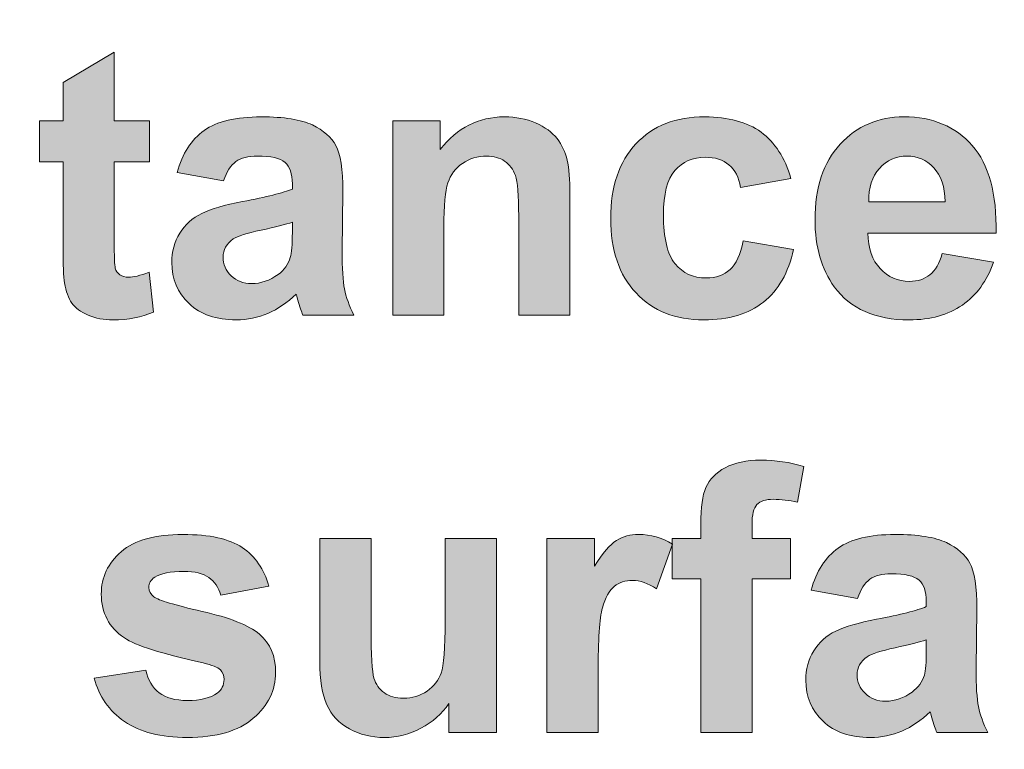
# Model space of a CAD drawing. Header units: millimetres. Extents: x 7 to 595, y -296 to -6.
# Tile 51 of 131: x 141.04 to 152.19, y -49.54 to -41.27. Entities that reach past the tile are written whole.
import ezdxf

# ---------------------------------------------------------------- set-up
doc = ezdxf.new("R2010")
doc.units = ezdxf.units.MM
doc.header["$MEASUREMENT"] = 0
doc.layers.add('Layer 1', color=7, linetype='Continuous', lineweight=0)

# ---------------------------------------------------------------- blocks, each defined once
blk = doc.blocks.new('Block_0')
at = {"layer": 'Layer 1', "true_color": 0x2c2a29, "transparency": 33554687}
h = blk.add_hatch(color=250, dxfattribs=at)
edge = h.paths.add_edge_path()
edge.add_spline(control_points=[(142.512, -42.421), (142.512, -42.421), (142.512, -42.883), (142.512, -42.883), (142.512, -42.883), (142.115, -42.883), (142.115, -42.883), (142.115, -42.883), (142.115, -43.773), (142.115, -43.773), (142.115, -43.953), (142.118, -44.058), (142.126, -44.088), (142.134, -44.118), (142.15, -44.142), (142.178, -44.162), (142.205, -44.181), (142.237, -44.191), (142.276, -44.191), (142.33, -44.191), (142.408, -44.173), (142.51, -44.135), (142.51, -44.135), (142.559, -44.587), (142.559, -44.587), (142.424, -44.645), (142.272, -44.674), (142.101, -44.674), (141.997, -44.674), (141.903, -44.656), (141.819, -44.621), (141.735, -44.585), (141.674, -44.54), (141.635, -44.484), (141.595, -44.427), (141.568, -44.352), (141.553, -44.256), (141.541, -44.188), (141.535, -44.051), (141.535, -43.845), (141.535, -43.845), (141.535, -42.883), (141.535, -42.883), (141.535, -42.883), (141.268, -42.883), (141.268, -42.883), (141.268, -42.883), (141.268, -42.421), (141.268, -42.421), (141.268, -42.421), (141.535, -42.421), (141.535, -42.421), (141.535, -42.421), (141.535, -41.985), (141.535, -41.985), (141.535, -41.985), (142.115, -41.643), (142.115, -41.643), (142.115, -41.643), (142.115, -42.421), (142.115, -42.421), (142.115, -42.421), (142.512, -42.421), (142.512, -42.421)], knot_values=[0, 0, 0, 0, 1, 1, 1, 2, 2, 2, 3, 3, 3, 4, 4, 4, 5, 5, 5, 6, 6, 6, 7, 7, 7, 8, 8, 8, 9, 9, 9, 10, 10, 10, 11, 11, 11, 12, 12, 12, 13, 13, 13, 14, 14, 14, 15, 15, 15, 16, 16, 16, 17, 17, 17, 18, 18, 18, 19, 19, 19, 20, 20, 20, 21, 21, 21, 21], degree=3, periodic=0)
h = blk.add_hatch(color=250, dxfattribs=at)
edge = h.paths.add_edge_path()
edge.add_spline(control_points=[(144.13, -43.569), (144.055, -43.593), (143.938, -43.623), (143.776, -43.658), (143.615, -43.692), (143.509, -43.726), (143.46, -43.758), (143.385, -43.813), (143.346, -43.881), (143.346, -43.963), (143.346, -44.045), (143.377, -44.115), (143.437, -44.174), (143.498, -44.233), (143.575, -44.263), (143.669, -44.263), (143.773, -44.263), (143.873, -44.228), (143.969, -44.16), (144.039, -44.107), (144.085, -44.044), (144.107, -43.967), (144.122, -43.918), (144.13, -43.823), (144.13, -43.684), (144.13, -43.684), (144.13, -43.569), (144.13, -43.569)], knot_values=[0, 0, 0, 0, 1, 1, 1, 2, 2, 2, 3, 3, 3, 4, 4, 4, 5, 5, 5, 6, 6, 6, 7, 7, 7, 8, 8, 8, 9, 9, 9, 9], degree=3, periodic=0)
edge = h.paths.add_edge_path()
edge.add_spline(control_points=[(143.351, -43.099), (143.351, -43.099), (142.826, -43.006), (142.826, -43.006), (142.885, -42.791), (142.987, -42.632), (143.132, -42.529), (143.277, -42.426), (143.492, -42.375), (143.777, -42.375), (144.036, -42.375), (144.229, -42.405), (144.356, -42.467), (144.482, -42.528), (144.572, -42.606), (144.623, -42.7), (144.675, -42.795), (144.701, -42.968), (144.701, -43.22), (144.701, -43.22), (144.693, -43.897), (144.693, -43.897), (144.693, -44.09), (144.702, -44.233), (144.72, -44.324), (144.738, -44.416), (144.773, -44.514), (144.824, -44.619), (144.824, -44.619), (144.248, -44.619), (144.248, -44.619), (144.233, -44.58), (144.214, -44.524), (144.192, -44.449), (144.183, -44.415), (144.176, -44.392), (144.172, -44.381), (144.073, -44.479), (143.967, -44.552), (143.854, -44.6), (143.742, -44.649), (143.622, -44.674), (143.494, -44.674), (143.269, -44.674), (143.091, -44.612), (142.961, -44.489), (142.831, -44.367), (142.766, -44.212), (142.766, -44.024), (142.766, -43.901), (142.796, -43.79), (142.855, -43.693), (142.915, -43.596), (142.997, -43.521), (143.104, -43.47), (143.211, -43.418), (143.365, -43.373), (143.566, -43.334), (143.837, -43.284), (144.025, -43.236), (144.13, -43.192), (144.13, -43.192), (144.13, -43.133), (144.13, -43.133), (144.13, -43.02), (144.102, -42.94), (144.047, -42.891), (143.991, -42.843), (143.887, -42.819), (143.734, -42.819), (143.63, -42.819), (143.55, -42.84), (143.492, -42.881), (143.433, -42.922), (143.387, -42.995), (143.351, -43.099), (143.351, -43.099), (143.351, -43.099), (143.351, -43.099)], knot_values=[0, 0, 0, 0, 1, 1, 1, 2, 2, 2, 3, 3, 3, 4, 4, 4, 5, 5, 5, 6, 6, 6, 7, 7, 7, 8, 8, 8, 9, 9, 9, 10, 10, 10, 11, 11, 11, 12, 12, 12, 13, 13, 13, 14, 14, 14, 15, 15, 15, 16, 16, 16, 17, 17, 17, 18, 18, 18, 19, 19, 19, 20, 20, 20, 21, 21, 21, 22, 22, 22, 23, 23, 23, 24, 24, 24, 25, 25, 25, 26, 26, 26, 26], degree=3, periodic=0)
h = blk.add_hatch(color=250, dxfattribs=at)
edge = h.paths.add_edge_path()
edge.add_spline(control_points=[(147.271, -44.619), (147.271, -44.619), (146.691, -44.619), (146.691, -44.619), (146.691, -44.619), (146.691, -43.499), (146.691, -43.499), (146.691, -43.262), (146.679, -43.109), (146.654, -43.04), (146.629, -42.97), (146.588, -42.916), (146.532, -42.877), (146.476, -42.838), (146.408, -42.819), (146.329, -42.819), (146.227, -42.819), (146.136, -42.847), (146.056, -42.902), (145.975, -42.957), (145.92, -43.03), (145.89, -43.121), (145.86, -43.212), (145.845, -43.38), (145.845, -43.625), (145.845, -43.625), (145.845, -44.619), (145.845, -44.619), (145.845, -44.619), (145.265, -44.619), (145.265, -44.619), (145.265, -44.619), (145.265, -42.421), (145.265, -42.421), (145.265, -42.421), (145.802, -42.421), (145.802, -42.421), (145.802, -42.421), (145.802, -42.744), (145.802, -42.744), (145.995, -42.498), (146.237, -42.375), (146.53, -42.375), (146.658, -42.375), (146.776, -42.398), (146.883, -42.444), (146.99, -42.491), (147.07, -42.549), (147.125, -42.62), (147.18, -42.692), (147.218, -42.774), (147.239, -42.865), (147.261, -42.956), (147.271, -43.085), (147.271, -43.255), (147.271, -43.255), (147.271, -44.619), (147.271, -44.619)], knot_values=[0, 0, 0, 0, 1, 1, 1, 2, 2, 2, 3, 3, 3, 4, 4, 4, 5, 5, 5, 6, 6, 6, 7, 7, 7, 8, 8, 8, 9, 9, 9, 10, 10, 10, 11, 11, 11, 12, 12, 12, 13, 13, 13, 14, 14, 14, 15, 15, 15, 16, 16, 16, 17, 17, 17, 18, 18, 18, 19, 19, 19, 19], degree=3, periodic=0)
h = blk.add_hatch(color=250, dxfattribs=at)
edge = h.paths.add_edge_path()
edge.add_spline(control_points=[(149.772, -43.073), (149.772, -43.073), (149.201, -43.175), (149.201, -43.175), (149.182, -43.061), (149.138, -42.976), (149.07, -42.918), (149.001, -42.861), (148.913, -42.832), (148.804, -42.832), (148.66, -42.832), (148.544, -42.882), (148.458, -42.982), (148.372, -43.083), (148.329, -43.25), (148.329, -43.485), (148.329, -43.746), (148.373, -43.93), (148.46, -44.038), (148.548, -44.146), (148.665, -44.199), (148.812, -44.199), (148.922, -44.199), (149.012, -44.168), (149.082, -44.105), (149.152, -44.042), (149.202, -43.934), (149.231, -43.78), (149.231, -43.78), (149.802, -43.878), (149.802, -43.878), (149.743, -44.14), (149.629, -44.338), (149.461, -44.473), (149.293, -44.607), (149.068, -44.674), (148.785, -44.674), (148.465, -44.674), (148.209, -44.572), (148.019, -44.369), (147.827, -44.166), (147.732, -43.885), (147.732, -43.526), (147.732, -43.163), (147.828, -42.881), (148.019, -42.678), (148.21, -42.476), (148.469, -42.375), (148.796, -42.375), (149.063, -42.375), (149.275, -42.433), (149.433, -42.548), (149.59, -42.663), (149.703, -42.838), (149.772, -43.073)], knot_values=[0, 0, 0, 0, 1, 1, 1, 2, 2, 2, 3, 3, 3, 4, 4, 4, 5, 5, 5, 6, 6, 6, 7, 7, 7, 8, 8, 8, 9, 9, 9, 10, 10, 10, 11, 11, 11, 12, 12, 12, 13, 13, 13, 14, 14, 14, 15, 15, 15, 16, 16, 16, 17, 17, 17, 18, 18, 18, 18], degree=3, periodic=0)
h = blk.add_hatch(color=250, dxfattribs=at)
edge = h.paths.add_edge_path()
edge.add_spline(control_points=[(151.517, -43.336), (151.513, -43.167), (151.47, -43.039), (151.387, -42.951), (151.305, -42.863), (151.205, -42.819), (151.086, -42.819), (150.96, -42.819), (150.855, -42.866), (150.773, -42.958), (150.69, -43.051), (150.65, -43.177), (150.652, -43.336), (150.652, -43.336), (151.517, -43.336), (151.517, -43.336)], knot_values=[0, 0, 0, 0, 1, 1, 1, 2, 2, 2, 3, 3, 3, 4, 4, 4, 5, 5, 5, 5], degree=3, periodic=0)
edge = h.paths.add_edge_path()
edge.add_spline(control_points=[(151.483, -43.924), (151.483, -43.924), (152.063, -44.022), (152.063, -44.022), (151.989, -44.234), (151.871, -44.396), (151.711, -44.507), (151.55, -44.618), (151.349, -44.674), (151.109, -44.674), (150.727, -44.674), (150.444, -44.549), (150.261, -44.299), (150.117, -44.099), (150.044, -43.846), (150.044, -43.54), (150.044, -43.176), (150.139, -42.891), (150.329, -42.685), (150.519, -42.478), (150.76, -42.375), (151.05, -42.375), (151.376, -42.375), (151.634, -42.483), (151.823, -42.699), (152.011, -42.915), (152.101, -43.246), (152.093, -43.691), (152.093, -43.691), (150.641, -43.691), (150.641, -43.691), (150.645, -43.864), (150.692, -43.998), (150.781, -44.094), (150.87, -44.19), (150.982, -44.238), (151.114, -44.238), (151.205, -44.238), (151.282, -44.213), (151.343, -44.163), (151.405, -44.114), (151.452, -44.034), (151.483, -43.924), (151.483, -43.924), (151.483, -43.924), (151.483, -43.924)], knot_values=[0, 0, 0, 0, 1, 1, 1, 2, 2, 2, 3, 3, 3, 4, 4, 4, 5, 5, 5, 6, 6, 6, 7, 7, 7, 8, 8, 8, 9, 9, 9, 10, 10, 10, 11, 11, 11, 12, 12, 12, 13, 13, 13, 14, 14, 14, 15, 15, 15, 15], degree=3, periodic=0)
h = blk.add_hatch(color=250, dxfattribs=at)
edge = h.paths.add_edge_path()
edge.add_spline(control_points=[(148.429, -47.151), (148.429, -47.151), (148.751, -47.151), (148.751, -47.151), (148.751, -47.151), (148.751, -46.985), (148.751, -46.985), (148.751, -46.8), (148.77, -46.662), (148.81, -46.571), (148.849, -46.479), (148.922, -46.405), (149.028, -46.348), (149.134, -46.291), (149.268, -46.262), (149.431, -46.262), (149.597, -46.262), (149.76, -46.286), (149.919, -46.336), (149.919, -46.336), (149.845, -46.739), (149.845, -46.739), (149.75, -46.718), (149.659, -46.706), (149.572, -46.706), (149.486, -46.706), (149.424, -46.726), (149.387, -46.766), (149.35, -46.805), (149.331, -46.881), (149.331, -46.994), (149.331, -46.994), (149.331, -47.151), (149.331, -47.151), (149.331, -47.151), (149.767, -47.151), (149.767, -47.151), (149.767, -47.151), (149.767, -47.608), (149.767, -47.608), (149.767, -47.608), (149.331, -47.608), (149.331, -47.608), (149.331, -47.608), (149.331, -49.348), (149.331, -49.348), (149.331, -49.348), (148.751, -49.348), (148.751, -49.348), (148.751, -49.348), (148.751, -47.608), (148.751, -47.608), (148.751, -47.608), (148.429, -47.608), (148.429, -47.608), (148.429, -47.608), (148.429, -47.151), (148.429, -47.151)], knot_values=[0, 0, 0, 0, 1, 1, 1, 2, 2, 2, 3, 3, 3, 4, 4, 4, 5, 5, 5, 6, 6, 6, 7, 7, 7, 8, 8, 8, 9, 9, 9, 10, 10, 10, 11, 11, 11, 12, 12, 12, 13, 13, 13, 14, 14, 14, 15, 15, 15, 16, 16, 16, 17, 17, 17, 18, 18, 18, 19, 19, 19, 19], degree=3, periodic=0)
h = blk.add_hatch(color=250, dxfattribs=at)
edge = h.paths.add_edge_path()
edge.add_spline(control_points=[(141.888, -48.73), (141.888, -48.73), (142.472, -48.641), (142.472, -48.641), (142.497, -48.753), (142.547, -48.838), (142.623, -48.896), (142.698, -48.955), (142.805, -48.984), (142.941, -48.984), (143.091, -48.984), (143.204, -48.956), (143.28, -48.901), (143.331, -48.862), (143.357, -48.81), (143.357, -48.745), (143.357, -48.702), (143.343, -48.665), (143.315, -48.636), (143.286, -48.608), (143.221, -48.582), (143.121, -48.559), (142.652, -48.455), (142.355, -48.361), (142.229, -48.275), (142.055, -48.156), (141.968, -47.991), (141.968, -47.78), (141.968, -47.589), (142.044, -47.429), (142.194, -47.299), (142.344, -47.169), (142.577, -47.104), (142.892, -47.104), (143.193, -47.104), (143.417, -47.154), (143.563, -47.252), (143.709, -47.35), (143.81, -47.496), (143.865, -47.688), (143.865, -47.688), (143.319, -47.79), (143.319, -47.79), (143.295, -47.704), (143.25, -47.638), (143.185, -47.592), (143.119, -47.546), (143.025, -47.523), (142.903, -47.523), (142.749, -47.523), (142.639, -47.544), (142.572, -47.588), (142.528, -47.618), (142.506, -47.657), (142.506, -47.705), (142.506, -47.747), (142.525, -47.782), (142.564, -47.811), (142.617, -47.85), (142.798, -47.904), (143.108, -47.975), (143.419, -48.045), (143.635, -48.131), (143.758, -48.234), (143.88, -48.337), (143.941, -48.481), (143.941, -48.666), (143.941, -48.867), (143.857, -49.041), (143.688, -49.186), (143.52, -49.33), (143.271, -49.403), (142.941, -49.403), (142.642, -49.403), (142.405, -49.342), (142.23, -49.222), (142.056, -49.101), (141.941, -48.937), (141.888, -48.73)], knot_values=[0, 0, 0, 0, 1, 1, 1, 2, 2, 2, 3, 3, 3, 4, 4, 4, 5, 5, 5, 6, 6, 6, 7, 7, 7, 8, 8, 8, 9, 9, 9, 10, 10, 10, 11, 11, 11, 12, 12, 12, 13, 13, 13, 14, 14, 14, 15, 15, 15, 16, 16, 16, 17, 17, 17, 18, 18, 18, 19, 19, 19, 20, 20, 20, 21, 21, 21, 22, 22, 22, 23, 23, 23, 24, 24, 24, 25, 25, 25, 26, 26, 26, 26], degree=3, periodic=0)
h = blk.add_hatch(color=250, dxfattribs=at)
edge = h.paths.add_edge_path()
edge.add_spline(control_points=[(147.59, -49.348), (147.59, -49.348), (147.01, -49.348), (147.01, -49.348), (147.01, -49.348), (147.01, -47.151), (147.01, -47.151), (147.01, -47.151), (147.548, -47.151), (147.548, -47.151), (147.548, -47.151), (147.548, -47.463), (147.548, -47.463), (147.64, -47.315), (147.723, -47.219), (147.797, -47.173), (147.871, -47.127), (147.955, -47.104), (148.049, -47.104), (148.182, -47.104), (148.31, -47.141), (148.432, -47.214), (148.432, -47.214), (148.252, -47.72), (148.252, -47.72), (148.154, -47.657), (148.063, -47.625), (147.979, -47.625), (147.898, -47.625), (147.828, -47.647), (147.772, -47.692), (147.715, -47.737), (147.671, -47.818), (147.639, -47.935), (147.606, -48.052), (147.59, -48.297), (147.59, -48.671), (147.59, -48.671), (147.59, -49.348), (147.59, -49.348)], knot_values=[0, 0, 0, 0, 1, 1, 1, 2, 2, 2, 3, 3, 3, 4, 4, 4, 5, 5, 5, 6, 6, 6, 7, 7, 7, 8, 8, 8, 9, 9, 9, 10, 10, 10, 11, 11, 11, 12, 12, 12, 13, 13, 13, 13], degree=3, periodic=0)
h = blk.add_hatch(color=250, dxfattribs=at)
edge = h.paths.add_edge_path()
edge.add_spline(control_points=[(151.303, -48.298), (151.229, -48.323), (151.111, -48.352), (150.95, -48.387), (150.789, -48.421), (150.683, -48.455), (150.634, -48.488), (150.558, -48.542), (150.52, -48.61), (150.52, -48.692), (150.52, -48.774), (150.55, -48.844), (150.611, -48.903), (150.672, -48.963), (150.749, -48.992), (150.843, -48.992), (150.947, -48.992), (151.047, -48.958), (151.142, -48.889), (151.212, -48.836), (151.259, -48.773), (151.281, -48.697), (151.296, -48.647), (151.303, -48.553), (151.303, -48.414), (151.303, -48.414), (151.303, -48.298), (151.303, -48.298)], knot_values=[0, 0, 0, 0, 1, 1, 1, 2, 2, 2, 3, 3, 3, 4, 4, 4, 5, 5, 5, 6, 6, 6, 7, 7, 7, 8, 8, 8, 9, 9, 9, 9], degree=3, periodic=0)
edge = h.paths.add_edge_path()
edge.add_spline(control_points=[(150.524, -47.828), (150.524, -47.828), (149.999, -47.735), (149.999, -47.735), (150.059, -47.52), (150.161, -47.362), (150.306, -47.259), (150.45, -47.156), (150.665, -47.104), (150.95, -47.104), (151.209, -47.104), (151.403, -47.135), (151.53, -47.196), (151.656, -47.257), (151.746, -47.335), (151.797, -47.429), (151.849, -47.524), (151.875, -47.697), (151.875, -47.949), (151.875, -47.949), (151.866, -48.627), (151.866, -48.627), (151.866, -48.819), (151.875, -48.962), (151.894, -49.054), (151.912, -49.145), (151.947, -49.243), (151.998, -49.348), (151.998, -49.348), (151.422, -49.348), (151.422, -49.348), (151.407, -49.31), (151.388, -49.253), (151.366, -49.179), (151.357, -49.144), (151.35, -49.121), (151.346, -49.111), (151.247, -49.208), (151.141, -49.281), (151.028, -49.33), (150.915, -49.378), (150.795, -49.403), (150.668, -49.403), (150.443, -49.403), (150.265, -49.342), (150.135, -49.219), (150.005, -49.097), (149.94, -48.941), (149.94, -48.754), (149.94, -48.63), (149.97, -48.52), (150.029, -48.422), (150.088, -48.326), (150.171, -48.251), (150.278, -48.199), (150.385, -48.148), (150.538, -48.103), (150.74, -48.064), (151.01, -48.013), (151.199, -47.965), (151.303, -47.921), (151.303, -47.921), (151.303, -47.863), (151.303, -47.863), (151.303, -47.75), (151.276, -47.669), (151.221, -47.621), (151.165, -47.573), (151.061, -47.549), (150.907, -47.549), (150.804, -47.549), (150.723, -47.569), (150.665, -47.611), (150.607, -47.652), (150.56, -47.724), (150.524, -47.828), (150.524, -47.828), (150.524, -47.828), (150.524, -47.828)], knot_values=[0, 0, 0, 0, 1, 1, 1, 2, 2, 2, 3, 3, 3, 4, 4, 4, 5, 5, 5, 6, 6, 6, 7, 7, 7, 8, 8, 8, 9, 9, 9, 10, 10, 10, 11, 11, 11, 12, 12, 12, 13, 13, 13, 14, 14, 14, 15, 15, 15, 16, 16, 16, 17, 17, 17, 18, 18, 18, 19, 19, 19, 20, 20, 20, 21, 21, 21, 22, 22, 22, 23, 23, 23, 24, 24, 24, 25, 25, 25, 26, 26, 26, 26], degree=3, periodic=0)
h = blk.add_hatch(color=250, dxfattribs=at)
edge = h.paths.add_edge_path()
edge.add_spline(control_points=[(145.902, -49.348), (145.902, -49.348), (145.902, -49.019), (145.902, -49.019), (145.821, -49.136), (145.716, -49.229), (145.585, -49.299), (145.455, -49.368), (145.317, -49.403), (145.173, -49.403), (145.025, -49.403), (144.892, -49.37), (144.775, -49.306), (144.657, -49.241), (144.572, -49.149), (144.52, -49.032), (144.467, -48.914), (144.441, -48.752), (144.441, -48.544), (144.441, -48.544), (144.441, -47.151), (144.441, -47.151), (144.441, -47.151), (145.021, -47.151), (145.021, -47.151), (145.021, -47.151), (145.021, -48.163), (145.021, -48.163), (145.021, -48.472), (145.032, -48.661), (145.053, -48.731), (145.075, -48.801), (145.113, -48.857), (145.171, -48.897), (145.227, -48.938), (145.299, -48.958), (145.387, -48.958), (145.486, -48.958), (145.575, -48.931), (145.654, -48.877), (145.733, -48.822), (145.787, -48.754), (145.815, -48.673), (145.844, -48.592), (145.859, -48.395), (145.859, -48.079), (145.859, -48.079), (145.859, -47.151), (145.859, -47.151), (145.859, -47.151), (146.439, -47.151), (146.439, -47.151), (146.439, -47.151), (146.439, -49.348), (146.439, -49.348), (146.439, -49.348), (145.902, -49.348), (145.902, -49.348)], knot_values=[0, 0, 0, 0, 1, 1, 1, 2, 2, 2, 3, 3, 3, 4, 4, 4, 5, 5, 5, 6, 6, 6, 7, 7, 7, 8, 8, 8, 9, 9, 9, 10, 10, 10, 11, 11, 11, 12, 12, 12, 13, 13, 13, 14, 14, 14, 15, 15, 15, 16, 16, 16, 17, 17, 17, 18, 18, 18, 19, 19, 19, 19], degree=3, periodic=0)
at = {"layer": 'Layer 1', "color": 240, "lineweight": 0, "true_color": 0xed2224}
blk.add_open_spline([(13.607, -5.532), (13.607, -5.532), (161.807, -5.532), (161.807, -5.532), (164.557, -5.532), (166.807, -7.782), (166.807, -10.532), (166.807, -10.532), (166.807, -79.532), (166.807, -79.532), (166.807, -79.532), (8.607, -79.532), (8.607, -79.532), (8.607, -79.532), (8.607, -10.532), (8.607, -10.532), (8.607, -7.782), (10.857, -5.532), (13.607, -5.532)], degree=3, knots=[0, 0, 0, 0, 1, 1, 1, 2, 2, 2, 3, 3, 3, 4, 4, 4, 5, 5, 5, 6, 6, 6, 6], dxfattribs=at)
at = {"layer": 'Layer 1'}
for points, knots in [([(142.512, -42.421), (142.512, -42.421), (142.512, -42.883), (142.512, -42.883), (142.512, -42.883), (142.115, -42.883), (142.115, -42.883), (142.115, -42.883), (142.115, -43.773), (142.115, -43.773), (142.115, -43.953), (142.118, -44.058), (142.126, -44.088), (142.134, -44.118), (142.15, -44.142), (142.178, -44.162), (142.205, -44.181), (142.237, -44.191), (142.276, -44.191), (142.33, -44.191), (142.408, -44.173), (142.51, -44.135), (142.51, -44.135), (142.559, -44.587), (142.559, -44.587), (142.424, -44.645), (142.272, -44.674), (142.101, -44.674), (141.997, -44.674), (141.903, -44.656), (141.819, -44.621), (141.735, -44.585), (141.674, -44.54), (141.635, -44.484), (141.595, -44.427), (141.568, -44.352), (141.553, -44.256), (141.541, -44.188), (141.535, -44.051), (141.535, -43.845), (141.535, -43.845), (141.535, -42.883), (141.535, -42.883), (141.535, -42.883), (141.268, -42.883), (141.268, -42.883), (141.268, -42.883), (141.268, -42.421), (141.268, -42.421), (141.268, -42.421), (141.535, -42.421), (141.535, -42.421), (141.535, -42.421), (141.535, -41.985), (141.535, -41.985), (141.535, -41.985), (142.115, -41.643), (142.115, -41.643), (142.115, -41.643), (142.115, -42.421), (142.115, -42.421), (142.115, -42.421), (142.512, -42.421), (142.512, -42.421)], [0, 0, 0, 0, 1, 1, 1, 2, 2, 2, 3, 3, 3, 4, 4, 4, 5, 5, 5, 6, 6, 6, 7, 7, 7, 8, 8, 8, 9, 9, 9, 10, 10, 10, 11, 11, 11, 12, 12, 12, 13, 13, 13, 14, 14, 14, 15, 15, 15, 16, 16, 16, 17, 17, 17, 18, 18, 18, 19, 19, 19, 20, 20, 20, 21, 21, 21, 21]), ([(143.351, -43.099), (143.351, -43.099), (142.826, -43.006), (142.826, -43.006), (142.885, -42.791), (142.987, -42.632), (143.132, -42.529), (143.277, -42.426), (143.492, -42.375), (143.777, -42.375), (144.036, -42.375), (144.229, -42.405), (144.356, -42.467), (144.482, -42.528), (144.572, -42.606), (144.623, -42.7), (144.675, -42.795), (144.701, -42.968), (144.701, -43.22), (144.701, -43.22), (144.693, -43.897), (144.693, -43.897), (144.693, -44.09), (144.702, -44.233), (144.72, -44.324), (144.738, -44.416), (144.773, -44.514), (144.824, -44.619), (144.824, -44.619), (144.248, -44.619), (144.248, -44.619), (144.233, -44.58), (144.214, -44.524), (144.192, -44.449), (144.183, -44.415), (144.176, -44.392), (144.172, -44.381), (144.073, -44.479), (143.967, -44.552), (143.854, -44.6), (143.742, -44.649), (143.622, -44.674), (143.494, -44.674), (143.269, -44.674), (143.091, -44.612), (142.961, -44.489), (142.831, -44.367), (142.766, -44.212), (142.766, -44.024), (142.766, -43.901), (142.796, -43.79), (142.855, -43.693), (142.915, -43.596), (142.997, -43.521), (143.104, -43.47), (143.211, -43.418), (143.365, -43.373), (143.566, -43.334), (143.837, -43.284), (144.025, -43.236), (144.13, -43.192), (144.13, -43.192), (144.13, -43.133), (144.13, -43.133), (144.13, -43.02), (144.102, -42.94), (144.047, -42.891), (143.991, -42.843), (143.887, -42.819), (143.734, -42.819), (143.63, -42.819), (143.55, -42.84), (143.492, -42.881), (143.433, -42.922), (143.387, -42.995), (143.351, -43.099), (143.351, -43.099), (143.351, -43.099), (143.351, -43.099)], [0, 0, 0, 0, 1, 1, 1, 2, 2, 2, 3, 3, 3, 4, 4, 4, 5, 5, 5, 6, 6, 6, 7, 7, 7, 8, 8, 8, 9, 9, 9, 10, 10, 10, 11, 11, 11, 12, 12, 12, 13, 13, 13, 14, 14, 14, 15, 15, 15, 16, 16, 16, 17, 17, 17, 18, 18, 18, 19, 19, 19, 20, 20, 20, 21, 21, 21, 22, 22, 22, 23, 23, 23, 24, 24, 24, 25, 25, 25, 26, 26, 26, 26]), ([(147.271, -44.619), (147.271, -44.619), (146.691, -44.619), (146.691, -44.619), (146.691, -44.619), (146.691, -43.499), (146.691, -43.499), (146.691, -43.262), (146.679, -43.109), (146.654, -43.04), (146.629, -42.97), (146.588, -42.916), (146.532, -42.877), (146.476, -42.838), (146.408, -42.819), (146.329, -42.819), (146.227, -42.819), (146.136, -42.847), (146.056, -42.902), (145.975, -42.957), (145.92, -43.03), (145.89, -43.121), (145.86, -43.212), (145.845, -43.38), (145.845, -43.625), (145.845, -43.625), (145.845, -44.619), (145.845, -44.619), (145.845, -44.619), (145.265, -44.619), (145.265, -44.619), (145.265, -44.619), (145.265, -42.421), (145.265, -42.421), (145.265, -42.421), (145.802, -42.421), (145.802, -42.421), (145.802, -42.421), (145.802, -42.744), (145.802, -42.744), (145.995, -42.498), (146.237, -42.375), (146.53, -42.375), (146.658, -42.375), (146.776, -42.398), (146.883, -42.444), (146.99, -42.491), (147.07, -42.549), (147.125, -42.62), (147.18, -42.692), (147.218, -42.774), (147.239, -42.865), (147.261, -42.956), (147.271, -43.085), (147.271, -43.255), (147.271, -43.255), (147.271, -44.619), (147.271, -44.619)], [0, 0, 0, 0, 1, 1, 1, 2, 2, 2, 3, 3, 3, 4, 4, 4, 5, 5, 5, 6, 6, 6, 7, 7, 7, 8, 8, 8, 9, 9, 9, 10, 10, 10, 11, 11, 11, 12, 12, 12, 13, 13, 13, 14, 14, 14, 15, 15, 15, 16, 16, 16, 17, 17, 17, 18, 18, 18, 19, 19, 19, 19]), ([(149.772, -43.073), (149.772, -43.073), (149.201, -43.175), (149.201, -43.175), (149.182, -43.061), (149.138, -42.976), (149.07, -42.918), (149.001, -42.861), (148.913, -42.832), (148.804, -42.832), (148.66, -42.832), (148.544, -42.882), (148.458, -42.982), (148.372, -43.083), (148.329, -43.25), (148.329, -43.485), (148.329, -43.746), (148.373, -43.93), (148.46, -44.038), (148.548, -44.146), (148.665, -44.199), (148.812, -44.199), (148.922, -44.199), (149.012, -44.168), (149.082, -44.105), (149.152, -44.042), (149.202, -43.934), (149.231, -43.78), (149.231, -43.78), (149.802, -43.878), (149.802, -43.878), (149.743, -44.14), (149.629, -44.338), (149.461, -44.473), (149.293, -44.607), (149.068, -44.674), (148.785, -44.674), (148.465, -44.674), (148.209, -44.572), (148.019, -44.369), (147.827, -44.166), (147.732, -43.885), (147.732, -43.526), (147.732, -43.163), (147.828, -42.881), (148.019, -42.678), (148.21, -42.476), (148.469, -42.375), (148.796, -42.375), (149.063, -42.375), (149.275, -42.433), (149.433, -42.548), (149.59, -42.663), (149.703, -42.838), (149.772, -43.073)], [0, 0, 0, 0, 1, 1, 1, 2, 2, 2, 3, 3, 3, 4, 4, 4, 5, 5, 5, 6, 6, 6, 7, 7, 7, 8, 8, 8, 9, 9, 9, 10, 10, 10, 11, 11, 11, 12, 12, 12, 13, 13, 13, 14, 14, 14, 15, 15, 15, 16, 16, 16, 17, 17, 17, 18, 18, 18, 18]), ([(151.483, -43.924), (151.483, -43.924), (152.063, -44.022), (152.063, -44.022), (151.989, -44.234), (151.871, -44.396), (151.711, -44.507), (151.55, -44.618), (151.349, -44.674), (151.109, -44.674), (150.727, -44.674), (150.444, -44.549), (150.261, -44.299), (150.117, -44.099), (150.044, -43.846), (150.044, -43.54), (150.044, -43.176), (150.139, -42.891), (150.329, -42.685), (150.519, -42.478), (150.76, -42.375), (151.05, -42.375), (151.376, -42.375), (151.634, -42.483), (151.823, -42.699), (152.011, -42.915), (152.101, -43.246), (152.093, -43.691), (152.093, -43.691), (150.641, -43.691), (150.641, -43.691), (150.645, -43.864), (150.692, -43.998), (150.781, -44.094), (150.87, -44.19), (150.982, -44.238), (151.114, -44.238), (151.205, -44.238), (151.282, -44.213), (151.343, -44.163), (151.405, -44.114), (151.452, -44.034), (151.483, -43.924), (151.483, -43.924), (151.483, -43.924), (151.483, -43.924)], [0, 0, 0, 0, 1, 1, 1, 2, 2, 2, 3, 3, 3, 4, 4, 4, 5, 5, 5, 6, 6, 6, 7, 7, 7, 8, 8, 8, 9, 9, 9, 10, 10, 10, 11, 11, 11, 12, 12, 12, 13, 13, 13, 14, 14, 14, 15, 15, 15, 15]), ([(151.517, -43.336), (151.513, -43.167), (151.47, -43.039), (151.387, -42.951), (151.305, -42.863), (151.205, -42.819), (151.086, -42.819), (150.96, -42.819), (150.855, -42.866), (150.773, -42.958), (150.69, -43.051), (150.65, -43.177), (150.652, -43.336), (150.652, -43.336), (151.517, -43.336), (151.517, -43.336)], [0, 0, 0, 0, 1, 1, 1, 2, 2, 2, 3, 3, 3, 4, 4, 4, 5, 5, 5, 5]), ([(144.13, -43.569), (144.055, -43.593), (143.938, -43.623), (143.776, -43.658), (143.615, -43.692), (143.509, -43.726), (143.46, -43.758), (143.385, -43.813), (143.346, -43.881), (143.346, -43.963), (143.346, -44.045), (143.377, -44.115), (143.437, -44.174), (143.498, -44.233), (143.575, -44.263), (143.669, -44.263), (143.773, -44.263), (143.873, -44.228), (143.969, -44.16), (144.039, -44.107), (144.085, -44.044), (144.107, -43.967), (144.122, -43.918), (144.13, -43.823), (144.13, -43.684), (144.13, -43.684), (144.13, -43.569), (144.13, -43.569)], [0, 0, 0, 0, 1, 1, 1, 2, 2, 2, 3, 3, 3, 4, 4, 4, 5, 5, 5, 6, 6, 6, 7, 7, 7, 8, 8, 8, 9, 9, 9, 9]), ([(148.429, -47.151), (148.429, -47.151), (148.751, -47.151), (148.751, -47.151), (148.751, -47.151), (148.751, -46.985), (148.751, -46.985), (148.751, -46.8), (148.77, -46.662), (148.81, -46.571), (148.849, -46.479), (148.922, -46.405), (149.028, -46.348), (149.134, -46.291), (149.268, -46.262), (149.431, -46.262), (149.597, -46.262), (149.76, -46.286), (149.919, -46.336), (149.919, -46.336), (149.845, -46.739), (149.845, -46.739), (149.75, -46.718), (149.659, -46.706), (149.572, -46.706), (149.486, -46.706), (149.424, -46.726), (149.387, -46.766), (149.35, -46.805), (149.331, -46.881), (149.331, -46.994), (149.331, -46.994), (149.331, -47.151), (149.331, -47.151), (149.331, -47.151), (149.767, -47.151), (149.767, -47.151), (149.767, -47.151), (149.767, -47.608), (149.767, -47.608), (149.767, -47.608), (149.331, -47.608), (149.331, -47.608), (149.331, -47.608), (149.331, -49.348), (149.331, -49.348), (149.331, -49.348), (148.751, -49.348), (148.751, -49.348), (148.751, -49.348), (148.751, -47.608), (148.751, -47.608), (148.751, -47.608), (148.429, -47.608), (148.429, -47.608), (148.429, -47.608), (148.429, -47.151), (148.429, -47.151)], [0, 0, 0, 0, 1, 1, 1, 2, 2, 2, 3, 3, 3, 4, 4, 4, 5, 5, 5, 6, 6, 6, 7, 7, 7, 8, 8, 8, 9, 9, 9, 10, 10, 10, 11, 11, 11, 12, 12, 12, 13, 13, 13, 14, 14, 14, 15, 15, 15, 16, 16, 16, 17, 17, 17, 18, 18, 18, 19, 19, 19, 19]), ([(141.888, -48.73), (141.888, -48.73), (142.472, -48.641), (142.472, -48.641), (142.497, -48.753), (142.547, -48.838), (142.623, -48.896), (142.698, -48.955), (142.805, -48.984), (142.941, -48.984), (143.091, -48.984), (143.204, -48.956), (143.28, -48.901), (143.331, -48.862), (143.357, -48.81), (143.357, -48.745), (143.357, -48.702), (143.343, -48.665), (143.315, -48.636), (143.286, -48.608), (143.221, -48.582), (143.121, -48.559), (142.652, -48.455), (142.355, -48.361), (142.229, -48.275), (142.055, -48.156), (141.968, -47.991), (141.968, -47.78), (141.968, -47.589), (142.044, -47.429), (142.194, -47.299), (142.344, -47.169), (142.577, -47.104), (142.892, -47.104), (143.193, -47.104), (143.417, -47.154), (143.563, -47.252), (143.709, -47.35), (143.81, -47.496), (143.865, -47.688), (143.865, -47.688), (143.319, -47.79), (143.319, -47.79), (143.295, -47.704), (143.25, -47.638), (143.185, -47.592), (143.119, -47.546), (143.025, -47.523), (142.903, -47.523), (142.749, -47.523), (142.639, -47.544), (142.572, -47.588), (142.528, -47.618), (142.506, -47.657), (142.506, -47.705), (142.506, -47.747), (142.525, -47.782), (142.564, -47.811), (142.617, -47.85), (142.798, -47.904), (143.108, -47.975), (143.419, -48.045), (143.635, -48.131), (143.758, -48.234), (143.88, -48.337), (143.941, -48.481), (143.941, -48.666), (143.941, -48.867), (143.857, -49.041), (143.688, -49.186), (143.52, -49.33), (143.271, -49.403), (142.941, -49.403), (142.642, -49.403), (142.405, -49.342), (142.23, -49.222), (142.056, -49.101), (141.941, -48.937), (141.888, -48.73)], [0, 0, 0, 0, 1, 1, 1, 2, 2, 2, 3, 3, 3, 4, 4, 4, 5, 5, 5, 6, 6, 6, 7, 7, 7, 8, 8, 8, 9, 9, 9, 10, 10, 10, 11, 11, 11, 12, 12, 12, 13, 13, 13, 14, 14, 14, 15, 15, 15, 16, 16, 16, 17, 17, 17, 18, 18, 18, 19, 19, 19, 20, 20, 20, 21, 21, 21, 22, 22, 22, 23, 23, 23, 24, 24, 24, 25, 25, 25, 26, 26, 26, 26]), ([(147.59, -49.348), (147.59, -49.348), (147.01, -49.348), (147.01, -49.348), (147.01, -49.348), (147.01, -47.151), (147.01, -47.151), (147.01, -47.151), (147.548, -47.151), (147.548, -47.151), (147.548, -47.151), (147.548, -47.463), (147.548, -47.463), (147.64, -47.315), (147.723, -47.219), (147.797, -47.173), (147.871, -47.127), (147.955, -47.104), (148.049, -47.104), (148.182, -47.104), (148.31, -47.141), (148.432, -47.214), (148.432, -47.214), (148.252, -47.72), (148.252, -47.72), (148.154, -47.657), (148.063, -47.625), (147.979, -47.625), (147.898, -47.625), (147.828, -47.647), (147.772, -47.692), (147.715, -47.737), (147.671, -47.818), (147.639, -47.935), (147.606, -48.052), (147.59, -48.297), (147.59, -48.671), (147.59, -48.671), (147.59, -49.348), (147.59, -49.348)], [0, 0, 0, 0, 1, 1, 1, 2, 2, 2, 3, 3, 3, 4, 4, 4, 5, 5, 5, 6, 6, 6, 7, 7, 7, 8, 8, 8, 9, 9, 9, 10, 10, 10, 11, 11, 11, 12, 12, 12, 13, 13, 13, 13]), ([(150.524, -47.828), (150.524, -47.828), (149.999, -47.735), (149.999, -47.735), (150.059, -47.52), (150.161, -47.362), (150.306, -47.259), (150.45, -47.156), (150.665, -47.104), (150.95, -47.104), (151.209, -47.104), (151.403, -47.135), (151.53, -47.196), (151.656, -47.257), (151.746, -47.335), (151.797, -47.429), (151.849, -47.524), (151.875, -47.697), (151.875, -47.949), (151.875, -47.949), (151.866, -48.627), (151.866, -48.627), (151.866, -48.819), (151.875, -48.962), (151.894, -49.054), (151.912, -49.145), (151.947, -49.243), (151.998, -49.348), (151.998, -49.348), (151.422, -49.348), (151.422, -49.348), (151.407, -49.31), (151.388, -49.253), (151.366, -49.179), (151.357, -49.144), (151.35, -49.121), (151.346, -49.111), (151.247, -49.208), (151.141, -49.281), (151.028, -49.33), (150.915, -49.378), (150.795, -49.403), (150.668, -49.403), (150.443, -49.403), (150.265, -49.342), (150.135, -49.219), (150.005, -49.097), (149.94, -48.941), (149.94, -48.754), (149.94, -48.63), (149.97, -48.52), (150.029, -48.422), (150.088, -48.326), (150.171, -48.251), (150.278, -48.199), (150.385, -48.148), (150.538, -48.103), (150.74, -48.064), (151.01, -48.013), (151.199, -47.965), (151.303, -47.921), (151.303, -47.921), (151.303, -47.863), (151.303, -47.863), (151.303, -47.75), (151.276, -47.669), (151.221, -47.621), (151.165, -47.573), (151.061, -47.549), (150.907, -47.549), (150.804, -47.549), (150.723, -47.569), (150.665, -47.611), (150.607, -47.652), (150.56, -47.724), (150.524, -47.828), (150.524, -47.828), (150.524, -47.828), (150.524, -47.828)], [0, 0, 0, 0, 1, 1, 1, 2, 2, 2, 3, 3, 3, 4, 4, 4, 5, 5, 5, 6, 6, 6, 7, 7, 7, 8, 8, 8, 9, 9, 9, 10, 10, 10, 11, 11, 11, 12, 12, 12, 13, 13, 13, 14, 14, 14, 15, 15, 15, 16, 16, 16, 17, 17, 17, 18, 18, 18, 19, 19, 19, 20, 20, 20, 21, 21, 21, 22, 22, 22, 23, 23, 23, 24, 24, 24, 25, 25, 25, 26, 26, 26, 26]), ([(145.902, -49.348), (145.902, -49.348), (145.902, -49.019), (145.902, -49.019), (145.821, -49.136), (145.716, -49.229), (145.585, -49.299), (145.455, -49.368), (145.317, -49.403), (145.173, -49.403), (145.025, -49.403), (144.892, -49.37), (144.775, -49.306), (144.657, -49.241), (144.572, -49.149), (144.52, -49.032), (144.467, -48.914), (144.441, -48.752), (144.441, -48.544), (144.441, -48.544), (144.441, -47.151), (144.441, -47.151), (144.441, -47.151), (145.021, -47.151), (145.021, -47.151), (145.021, -47.151), (145.021, -48.163), (145.021, -48.163), (145.021, -48.472), (145.032, -48.661), (145.053, -48.731), (145.075, -48.801), (145.113, -48.857), (145.171, -48.897), (145.227, -48.938), (145.299, -48.958), (145.387, -48.958), (145.486, -48.958), (145.575, -48.931), (145.654, -48.877), (145.733, -48.822), (145.787, -48.754), (145.815, -48.673), (145.844, -48.592), (145.859, -48.395), (145.859, -48.079), (145.859, -48.079), (145.859, -47.151), (145.859, -47.151), (145.859, -47.151), (146.439, -47.151), (146.439, -47.151), (146.439, -47.151), (146.439, -49.348), (146.439, -49.348), (146.439, -49.348), (145.902, -49.348), (145.902, -49.348)], [0, 0, 0, 0, 1, 1, 1, 2, 2, 2, 3, 3, 3, 4, 4, 4, 5, 5, 5, 6, 6, 6, 7, 7, 7, 8, 8, 8, 9, 9, 9, 10, 10, 10, 11, 11, 11, 12, 12, 12, 13, 13, 13, 14, 14, 14, 15, 15, 15, 16, 16, 16, 17, 17, 17, 18, 18, 18, 19, 19, 19, 19]), ([(151.303, -48.298), (151.229, -48.323), (151.111, -48.352), (150.95, -48.387), (150.789, -48.421), (150.683, -48.455), (150.634, -48.488), (150.558, -48.542), (150.52, -48.61), (150.52, -48.692), (150.52, -48.774), (150.55, -48.844), (150.611, -48.903), (150.672, -48.963), (150.749, -48.992), (150.843, -48.992), (150.947, -48.992), (151.047, -48.958), (151.142, -48.889), (151.212, -48.836), (151.259, -48.773), (151.281, -48.697), (151.296, -48.647), (151.303, -48.553), (151.303, -48.414), (151.303, -48.414), (151.303, -48.298), (151.303, -48.298)], [0, 0, 0, 0, 1, 1, 1, 2, 2, 2, 3, 3, 3, 4, 4, 4, 5, 5, 5, 6, 6, 6, 7, 7, 7, 8, 8, 8, 9, 9, 9, 9])]:
    blk.add_open_spline(points, degree=3, knots=knots, dxfattribs=at)

msp = doc.modelspace()

# ---------------------------------------------------------------- block references
at = {"layer": 'Layer 1'}
msp.add_blockref('Block_0', (0, 0), dxfattribs=at)

doc.saveas('drawing.dxf')
